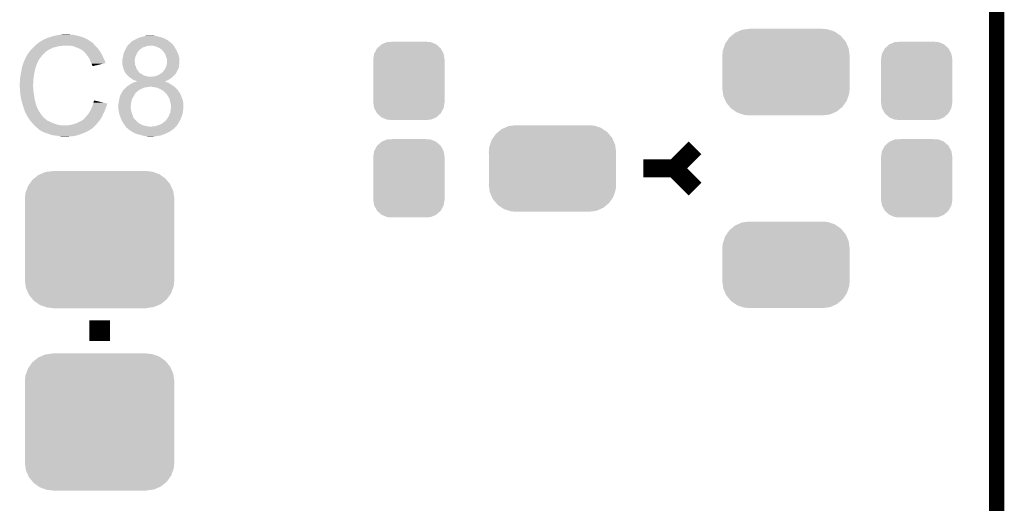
# Model space of a CAD drawing. Extents: x -0.05 to 0.95, y -0.15 to 1.54.
# Tile 38 of 44: x 0.57 to 0.95, y 0.77 to 0.96. Entities that reach past the tile are written whole.
import ezdxf

# ---------------------------------------------------------------- set-up
doc = ezdxf.new("R2010")
doc.units = 0
doc.layers.get('0').update_dxf_attribs({"linetype": 'CONTINUOUS'})
for name, color, linetype in [('HOD_CAP_2_CLICK_V101_GKO', 5, 'CONTINUOUS'), ('HOD_CAP_2_CLICK_V101_GTO', 14, 'CONTINUOUS'), ('HOD_CAP_2_CLICK_V101_GTS', 12, 'CONTINUOUS')]:
    doc.layers.add(name, color=color, linetype=linetype)

# ---------------------------------------------------------------- blocks, each defined once
blk = doc.blocks.new('CUSTOM_55')
for points in [[(-0.01344, 0.01062), (-0.01234, 0.01263), (0.01345, 0.01062), (0.01233, 0.01263)], [(-0.01234, 0.01263), (-0.01229, 0.01267), (0.01233, 0.01263), (0.01231, 0.01267)], [(-0.01229, 0.01267), (-0.01059, 0.01419), (0.01231, 0.01267), (0.01057, 0.01419)], [(-0.01059, 0.01419), (-0.01052, 0.01422), (0.01057, 0.01419), (0.01054, 0.01422)], [(-0.01052, 0.01422), (-0.00841, 0.01508), (0.01054, 0.01422), (0.00839, 0.01508)], [(-0.00841, 0.01508), (-0.00819, 0.01509), (0.00839, 0.01508), (0.00836, 0.01509)], [(-0.00819, 0.01509), (-0.00607, 0.0152), (0.00836, 0.01509), (0.00607, 0.0152)], [(-0.01385, 0.0083), (-0.01347, 0.01057), (0.01385, 0.0083), (0.01346, 0.01057)], [(-0.01385, 0.00825), (-0.01385, 0.0083), (0.01385, 0.00825), (0.01385, 0.0083)], [(-0.01385, -0.00825), (-0.01385, 0.00825), (0.01385, -0.00825), (0.01385, 0.00825)], [(-0.01347, 0.01057), (-0.01344, 0.01062), (0.01346, 0.01057), (0.01345, 0.01062)], [(-0.01385, -0.0083), (-0.01385, -0.00825), (0.01385, -0.0083), (0.01385, -0.00825)], [(-0.01346, -0.01057), (-0.01385, -0.0083), (0.01347, -0.01057), (0.01385, -0.0083)], [(-0.01345, -0.01062), (-0.01346, -0.01057), (0.01344, -0.01062), (0.01347, -0.01057)], [(-0.01233, -0.01263), (-0.01345, -0.01062), (0.01234, -0.01263), (0.01344, -0.01062)], [(-0.01231, -0.01267), (-0.01233, -0.01263), (0.01229, -0.01267), (0.01234, -0.01263)], [(-0.01057, -0.01419), (-0.01231, -0.01267), (0.01059, -0.01419), (0.01229, -0.01267)], [(-0.01054, -0.01422), (-0.01057, -0.01419), (0.01052, -0.01422), (0.01059, -0.01419)], [(-0.00839, -0.01508), (-0.01054, -0.01422), (0.00841, -0.01508), (0.01052, -0.01422)], [(-0.00836, -0.01509), (-0.00839, -0.01508), (0.00819, -0.01509), (0.00841, -0.01508)], [(-0.00607, -0.0152), (-0.00836, -0.01509), (0.00607, -0.0152), (0.00819, -0.01509)]]:
    blk.add_solid(points)
blk = doc.blocks.new('CUSTOM_56')
for points in [[(-0.01974, 0.01526), (-0.0187, 0.01572), (0.01958, 0.01526), (0.01892, 0.01572)], [(-0.0187, 0.01572), (-0.0171, 0.01642), (0.01892, 0.01572), (0.01682, 0.01642)], [(-0.0171, 0.01642), (-0.01554, 0.01663), (0.01682, 0.01642), (0.01619, 0.01663)], [(-0.01554, 0.01663), (-0.01425, 0.0168), (0.01619, 0.01663), (0.01425, 0.0168)], [(-0.02359, 0.01107), (-0.02303, 0.01188), (0.0235, 0.01107), (0.02314, 0.01188)], [(-0.02303, 0.01188), (-0.02196, 0.01343), (0.02314, 0.01188), (0.02185, 0.01343)], [(-0.02196, 0.01343), (-0.02116, 0.01409), (0.02185, 0.01343), (0.0213, 0.01409)], [(-0.02116, 0.01409), (-0.01974, 0.01526), (0.0213, 0.01409), (0.01958, 0.01526)], [(-0.0247, 0.0064), (-0.02452, 0.00834), (0.0247, 0.0064), (0.02443, 0.00834)], [(-0.02452, 0.00834), (-0.02421, 0.00925), (0.02443, 0.00834), (0.0243, 0.00925)], [(-0.02421, 0.00925), (-0.02359, 0.01107), (0.0243, 0.00925), (0.0235, 0.01107)], [(-0.02465, 0.00538), (-0.0247, 0.0064), (0.02465, 0.00538), (0.0247, 0.0064)], [(-0.02465, -0.00538), (-0.02465, 0.00538), (0.02465, -0.00538), (0.02465, 0.00538)], [(-0.0247, -0.0064), (-0.02465, -0.00538), (0.0247, -0.0064), (0.02465, -0.00538)], [(-0.02443, -0.00834), (-0.0247, -0.0064), (0.02452, -0.00834), (0.0247, -0.0064)], [(-0.0243, -0.00925), (-0.02443, -0.00834), (0.02421, -0.00925), (0.02452, -0.00834)], [(-0.0235, -0.01107), (-0.0243, -0.00925), (0.02359, -0.01107), (0.02421, -0.00925)], [(-0.02314, -0.01188), (-0.0235, -0.01107), (0.02303, -0.01188), (0.02359, -0.01107)], [(-0.02185, -0.01343), (-0.02314, -0.01188), (0.02196, -0.01343), (0.02303, -0.01188)], [(-0.0213, -0.01409), (-0.02185, -0.01343), (0.02116, -0.01409), (0.02196, -0.01343)], [(-0.01958, -0.01526), (-0.0213, -0.01409), (0.01974, -0.01526), (0.02116, -0.01409)], [(-0.01892, -0.01572), (-0.01958, -0.01526), (0.0187, -0.01572), (0.01974, -0.01526)], [(-0.01682, -0.01642), (-0.01892, -0.01572), (0.0171, -0.01642), (0.0187, -0.01572)], [(-0.01619, -0.01663), (-0.01682, -0.01642), (0.01554, -0.01663), (0.0171, -0.01642)], [(-0.01425, -0.0168), (-0.01619, -0.01663), (0.01425, -0.0168), (0.01554, -0.01663)]]:
    blk.add_solid(points)
blk = doc.blocks.new('CUSTOM_59')
for points in [[(-0.02731, 0.02144), (-0.02608, 0.02318), (0.02741, 0.02144), (0.02598, 0.02318)], [(-0.02608, 0.02318), (-0.02543, 0.02371), (0.02598, 0.02318), (0.02555, 0.02371)], [(-0.02543, 0.02371), (-0.0238, 0.02503), (0.02555, 0.02371), (0.02367, 0.02503)], [(-0.0238, 0.02503), (-0.02296, 0.02539), (0.02367, 0.02503), (0.02315, 0.02539)], [(-0.02296, 0.02539), (-0.02111, 0.02619), (0.02315, 0.02539), (0.02088, 0.02619)], [(-0.02111, 0.02619), (-0.01983, 0.02637), (0.02088, 0.02619), (0.02038, 0.02637)], [(-0.01983, 0.02637), (-0.0182, 0.02659), (0.02038, 0.02637), (0.0182, 0.02659)], [(-0.0182, 0.02659), (-0.0182, 0.02665), (0.0182, 0.02659), (0.0182, 0.02665)], [(-0.02851, 0.01875), (-0.02777, 0.02079), (0.02859, 0.01875), (0.02769, 0.02079)], [(-0.02777, 0.02079), (-0.02731, 0.02144), (0.02769, 0.02079), (0.02741, 0.02144)], [(-0.029, 0.01585), (-0.02877, 0.01803), (0.029, 0.01585), (0.02869, 0.01803)], [(-0.029, 0.0158), (-0.029, 0.01585), (0.029, 0.0158), (0.029, 0.01585)], [(-0.029, -0.0158), (-0.029, 0.0158), (0.029, -0.0158), (0.029, 0.0158)], [(-0.02877, 0.01803), (-0.02851, 0.01875), (0.02869, 0.01803), (0.02859, 0.01875)], [(-0.029, -0.01585), (-0.029, -0.0158), (0.029, -0.01585), (0.029, -0.0158)], [(-0.02869, -0.01803), (-0.029, -0.01585), (0.02877, -0.01803), (0.029, -0.01585)], [(-0.02859, -0.01875), (-0.02869, -0.01803), (0.02851, -0.01875), (0.02877, -0.01803)], [(-0.02769, -0.02079), (-0.02859, -0.01875), (0.02777, -0.02079), (0.02851, -0.01875)], [(-0.02741, -0.02144), (-0.02769, -0.02079), (0.02731, -0.02144), (0.02777, -0.02079)], [(-0.02598, -0.02318), (-0.02741, -0.02144), (0.02608, -0.02318), (0.02731, -0.02144)], [(-0.02555, -0.02371), (-0.02598, -0.02318), (0.02543, -0.02371), (0.02608, -0.02318)], [(-0.02367, -0.02503), (-0.02555, -0.02371), (0.0238, -0.02503), (0.02543, -0.02371)], [(-0.02315, -0.02539), (-0.02367, -0.02503), (0.02296, -0.02539), (0.0238, -0.02503)], [(-0.02088, -0.02619), (-0.02315, -0.02539), (0.02111, -0.02619), (0.02296, -0.02539)], [(-0.02038, -0.02637), (-0.02088, -0.02619), (0.01983, -0.02637), (0.02111, -0.02619)], [(-0.0182, -0.02659), (-0.02038, -0.02637), (0.0182, -0.02659), (0.01983, -0.02637)], [(-0.0182, -0.02665), (-0.0182, -0.02659), (0.0182, -0.02665), (0.0182, -0.02659)]]:
    blk.add_solid(points)

msp = doc.modelspace()

# ---------------------------------------------------------------- linework, layer by layer
at = {"layer": 'HOD_CAP_2_CLICK_V101_GKO', "const_width": 0.006}
msp.add_lwpolyline([(0.95, -0.05), (0.95, 1.45)], dxfattribs=at)
at = {"layer": 'HOD_CAP_2_CLICK_V101_GTO'}
for points, const_width in [([(0.825, 0.898), (0.833, 0.906)], 0.007), ([(0.813, 0.898), (0.825, 0.898)], 0.007), ([(0.825, 0.898), (0.833, 0.89)], 0.007), ([(0.602, 0.831), (0.602, 0.839)], 0.008)]:
    msp.add_lwpolyline(points, dxfattribs=dict(at, const_width=const_width))
for points in [[(0.5788, 0.9471), (0.57963, 0.9476), (0.5988, 0.9471), (0.598, 0.9476)], [(0.57963, 0.9476), (0.5798, 0.9477), (0.598, 0.9476), (0.59786, 0.9477)], [(0.5798, 0.9478), (0.5802, 0.948), (0.59772, 0.9478), (0.59744, 0.948)], [(0.5798, 0.9477), (0.5798, 0.9478), (0.59786, 0.9477), (0.59772, 0.9478)], [(0.5802, 0.948), (0.5805, 0.9481), (0.59744, 0.948), (0.5973, 0.9481)], [(0.5805, 0.9481), (0.5809, 0.9483), (0.5973, 0.9481), (0.5969, 0.9483)], [(0.5809, 0.9483), (0.5814, 0.9485), (0.5969, 0.9483), (0.5965, 0.9485)], [(0.5814, 0.9485), (0.5819, 0.9487), (0.5965, 0.9485), (0.59605, 0.9487)], [(0.5819, 0.9487), (0.5825, 0.9489), (0.59605, 0.9487), (0.5956, 0.9489)], [(0.5825, 0.9489), (0.5832, 0.9491), (0.5956, 0.9489), (0.59496, 0.9491)], [(0.5832, 0.9491), (0.5839, 0.9494), (0.59496, 0.9491), (0.594, 0.9494)], [(0.5839, 0.9494), (0.5855, 0.9497), (0.594, 0.9494), (0.5925, 0.9497)], [(0.5855, 0.9497), (0.5867, 0.9499), (0.5925, 0.9497), (0.5918, 0.9499)], [(0.5867, 0.9499), (0.5873, 0.95), (0.5911, 0.9499), (0.5905, 0.95)], [(0.5873, 0.95), (0.5891, 0.9501), (0.59, 0.95), (0.5896, 0.9501)], [(0.6143, 0.9471), (0.6146, 0.9474), (0.6293, 0.9471), (0.62894, 0.9474)], [(0.6146, 0.9474), (0.615, 0.9476), (0.62894, 0.9474), (0.6287, 0.9476)], [(0.615, 0.9476), (0.6155, 0.9479), (0.6287, 0.9476), (0.62818, 0.9479)], [(0.6155, 0.9479), (0.6165, 0.9484), (0.62818, 0.9479), (0.6273, 0.9484)], [(0.6165, 0.9484), (0.6171, 0.9487), (0.6273, 0.9484), (0.62652, 0.9487)], [(0.6171, 0.9487), (0.6177, 0.9489), (0.62652, 0.9487), (0.626, 0.9489)], [(0.6177, 0.9489), (0.6185, 0.9491), (0.626, 0.9489), (0.62513, 0.9491)], [(0.6185, 0.9491), (0.61888, 0.9492), (0.62513, 0.9491), (0.6247, 0.9492)], [(0.61888, 0.9492), (0.61962, 0.9494), (0.6247, 0.9492), (0.6241, 0.9494)], [(0.61962, 0.9494), (0.62, 0.9495), (0.6236, 0.9494), (0.6231, 0.9495)], [(0.61962, 0.9494), (0.61962, 0.9494), (0.6241, 0.9494), (0.6236, 0.9494)], [(0.6209, 0.9495), (0.6218, 0.9496), (0.6226, 0.9495), (0.6223, 0.9496)], [(0.6218, 0.9496), (0.6218, 0.9496), (0.6223, 0.9496), (0.6218, 0.9496)], [(0.5749, 0.9435), (0.57499, 0.9436), (0.5814, 0.9435), (0.5815, 0.9436)], [(0.57499, 0.9436), (0.57563, 0.9443), (0.5815, 0.9436), (0.5827, 0.9443)], [(0.57563, 0.9443), (0.5759, 0.9446), (0.5827, 0.9443), (0.58335, 0.9446)], [(0.5759, 0.9446), (0.5762, 0.9449), (0.58335, 0.9446), (0.584, 0.9449)], [(0.5762, 0.9449), (0.5768, 0.9455), (0.584, 0.9449), (0.5864, 0.9455)], [(0.5768, 0.9455), (0.5769, 0.9456), (0.5864, 0.9455), (0.5874, 0.9456)], [(0.5769, 0.9456), (0.577, 0.9457), (0.5874, 0.9456), (0.5879, 0.9457)], [(0.577, 0.9457), (0.57771, 0.9463), (0.6003, 0.9457), (0.5997, 0.9463)], [(0.57771, 0.9463), (0.57806, 0.9466), (0.5997, 0.9463), (0.5995, 0.9466)], [(0.57806, 0.9466), (0.5783, 0.9468), (0.5995, 0.9466), (0.5993, 0.9468)], [(0.5783, 0.9468), (0.57847, 0.9469), (0.5993, 0.9468), (0.5992, 0.9469)], [(0.57847, 0.9469), (0.57863, 0.947), (0.5992, 0.9469), (0.599, 0.947)], [(0.57863, 0.947), (0.5788, 0.9471), (0.599, 0.947), (0.5989, 0.9471)], [(0.5788, 0.9471), (0.5788, 0.9471), (0.5989, 0.9471), (0.5988, 0.9471)], [(0.5916, 0.9455), (0.5904, 0.9457), (0.6005, 0.9455), (0.6003, 0.9457)], [(0.5927, 0.9451), (0.5916, 0.9455), (0.6009, 0.9451), (0.6005, 0.9455)], [(0.593, 0.945), (0.5927, 0.9451), (0.601, 0.945), (0.6009, 0.9451)], [(0.5936, 0.9448), (0.593, 0.945), (0.60116, 0.9448), (0.601, 0.945)], [(0.5942, 0.9445), (0.5936, 0.9448), (0.6014, 0.9445), (0.60116, 0.9448)], [(0.5944, 0.9444), (0.5942, 0.9445), (0.60147, 0.9444), (0.6014, 0.9445)], [(0.5949, 0.9441), (0.5944, 0.9444), (0.60169, 0.9441), (0.60147, 0.9444)], [(0.5953, 0.9439), (0.5949, 0.9441), (0.60183, 0.9439), (0.60169, 0.9441)], [(0.5954, 0.9438), (0.5953, 0.9439), (0.6019, 0.9438), (0.60183, 0.9439)], [(0.59619, 0.9431), (0.5954, 0.9438), (0.6024, 0.9431), (0.6019, 0.9438)], [(0.6115, 0.9432), (0.6117, 0.9436), (0.6168, 0.9432), (0.6171, 0.9436)], [(0.6117, 0.9436), (0.61185, 0.9439), (0.6171, 0.9436), (0.6173, 0.9439)], [(0.61185, 0.9439), (0.61215, 0.9445), (0.6173, 0.9439), (0.6181, 0.9445)], [(0.61215, 0.9445), (0.6124, 0.945), (0.6181, 0.9445), (0.6188, 0.945)], [(0.6124, 0.945), (0.61253, 0.9452), (0.6188, 0.945), (0.6196, 0.9452)], [(0.61253, 0.9452), (0.61273, 0.9455), (0.6196, 0.9452), (0.6203, 0.9455)], [(0.61273, 0.9455), (0.6128, 0.9456), (0.6203, 0.9455), (0.6209, 0.9456)], [(0.6128, 0.9456), (0.6129, 0.9457), (0.6209, 0.9456), (0.6214, 0.9457)], [(0.6129, 0.9457), (0.613, 0.9458), (0.6307, 0.9457), (0.6306, 0.9458)], [(0.613, 0.9458), (0.6133, 0.9461), (0.6306, 0.9458), (0.6304, 0.9461)], [(0.6133, 0.9461), (0.61355, 0.9464), (0.6304, 0.9461), (0.6302, 0.9464)], [(0.61355, 0.9464), (0.61363, 0.9465), (0.6302, 0.9464), (0.63, 0.9465)], [(0.61363, 0.9465), (0.61372, 0.9466), (0.63, 0.9465), (0.6299, 0.9466)], [(0.61372, 0.9466), (0.6138, 0.9467), (0.6299, 0.9466), (0.62978, 0.9467)], [(0.6138, 0.9467), (0.614, 0.9468), (0.62978, 0.9467), (0.62966, 0.9468)], [(0.614, 0.9468), (0.6141, 0.947), (0.62966, 0.9468), (0.62942, 0.947)], [(0.6141, 0.947), (0.6143, 0.9471), (0.62942, 0.947), (0.6293, 0.9471)], [(0.6228, 0.9456), (0.6219, 0.9457), (0.6308, 0.9456), (0.6307, 0.9457)], [(0.62325, 0.9455), (0.6228, 0.9456), (0.6309, 0.9455), (0.6308, 0.9456)], [(0.6237, 0.9454), (0.62325, 0.9455), (0.63096, 0.9454), (0.6309, 0.9455)], [(0.6251, 0.9448), (0.6237, 0.9454), (0.63129, 0.9448), (0.63096, 0.9454)], [(0.62543, 0.9446), (0.6251, 0.9448), (0.6314, 0.9446), (0.63129, 0.9448)], [(0.6256, 0.9445), (0.62543, 0.9446), (0.63146, 0.9445), (0.6314, 0.9446)], [(0.626, 0.9442), (0.6256, 0.9445), (0.63164, 0.9442), (0.63146, 0.9445)], [(0.6263, 0.944), (0.626, 0.9442), (0.63176, 0.944), (0.63164, 0.9442)], [(0.6263, 0.9439), (0.6263, 0.944), (0.63182, 0.9439), (0.63176, 0.944)], [(0.62656, 0.9436), (0.6263, 0.9439), (0.632, 0.9436), (0.63182, 0.9439)], [(0.6269, 0.9432), (0.62656, 0.9436), (0.63217, 0.9432), (0.632, 0.9436)], [(0.5725, 0.9392), (0.57302, 0.9403), (0.57795, 0.9392), (0.5785, 0.9403)], [(0.57302, 0.9403), (0.5733, 0.9409), (0.5785, 0.9403), (0.57897, 0.9409)], [(0.5733, 0.941), (0.5734, 0.9411), (0.57904, 0.941), (0.57912, 0.9411)], [(0.5733, 0.9409), (0.5733, 0.941), (0.57897, 0.9409), (0.57904, 0.941)], [(0.5734, 0.9411), (0.5735, 0.9414), (0.57912, 0.9411), (0.57936, 0.9414)], [(0.5735, 0.9414), (0.5737, 0.9416), (0.57936, 0.9414), (0.57951, 0.9416)], [(0.5737, 0.9416), (0.5739, 0.942), (0.57951, 0.9416), (0.57982, 0.942)], [(0.5739, 0.942), (0.57396, 0.9421), (0.57982, 0.942), (0.5799, 0.9421)], [(0.57396, 0.9421), (0.5742, 0.9425), (0.5799, 0.9421), (0.5803, 0.9425)], [(0.5742, 0.9425), (0.57469, 0.9432), (0.5803, 0.9425), (0.581, 0.9432)], [(0.57469, 0.9432), (0.5749, 0.9435), (0.581, 0.9432), (0.5814, 0.9435)], [(0.5963, 0.943), (0.59619, 0.9431), (0.60246, 0.943), (0.6024, 0.9431)], [(0.59678, 0.9424), (0.5963, 0.943), (0.6028, 0.9424), (0.60246, 0.943)], [(0.5971, 0.942), (0.59678, 0.9424), (0.603, 0.942), (0.6028, 0.9424)], [(0.59738, 0.9416), (0.5971, 0.942), (0.6032, 0.9416), (0.603, 0.942)], [(0.5978, 0.941), (0.59738, 0.9416), (0.60347, 0.941), (0.6032, 0.9416)], [(0.59795, 0.9407), (0.5978, 0.941), (0.6036, 0.9407), (0.60347, 0.941)], [(0.5983, 0.94), (0.59795, 0.9407), (0.60395, 0.94), (0.6036, 0.9407)], [(0.59834, 0.9399), (0.5983, 0.94), (0.604, 0.9399), (0.60395, 0.94)], [(0.5987, 0.9391), (0.59834, 0.9399), (0.60424, 0.9391), (0.604, 0.9399)], [(0.6108, 0.9404), (0.61087, 0.9406), (0.61568, 0.9404), (0.6157, 0.9406)], [(0.6108, 0.9397), (0.6108, 0.9404), (0.6156, 0.9397), (0.61568, 0.9404)], [(0.61087, 0.9406), (0.6109, 0.9407), (0.6157, 0.9406), (0.61572, 0.9407)], [(0.6109, 0.9407), (0.611, 0.9411), (0.61572, 0.9407), (0.61582, 0.9411)], [(0.611, 0.9411), (0.61106, 0.9414), (0.61582, 0.9411), (0.6159, 0.9414)], [(0.61106, 0.9414), (0.6112, 0.9421), (0.6159, 0.9414), (0.6162, 0.9421)], [(0.6112, 0.9421), (0.61136, 0.9427), (0.6162, 0.9421), (0.6165, 0.9427)], [(0.61136, 0.9427), (0.6115, 0.9432), (0.6165, 0.9427), (0.6168, 0.9432)], [(0.6274, 0.9425), (0.6269, 0.9432), (0.63246, 0.9425), (0.63217, 0.9432)], [(0.62744, 0.9424), (0.6274, 0.9425), (0.6325, 0.9424), (0.63246, 0.9425)], [(0.6277, 0.9417), (0.62744, 0.9424), (0.6327, 0.9417), (0.6325, 0.9424)], [(0.62793, 0.941), (0.6277, 0.9417), (0.6329, 0.941), (0.6327, 0.9417)], [(0.6281, 0.9405), (0.62793, 0.941), (0.6329, 0.9405), (0.6329, 0.941)], [(0.62816, 0.9402), (0.6281, 0.9405), (0.6329, 0.9402), (0.6329, 0.9405)], [(0.6282, 0.94), (0.62816, 0.9402), (0.63293, 0.94), (0.6329, 0.9402)], [(0.6282, 0.9395), (0.6282, 0.94), (0.633, 0.9395), (0.63293, 0.94)], [(0.5716, 0.9356), (0.57175, 0.9365), (0.5768, 0.9356), (0.577, 0.9365)], [(0.57175, 0.9365), (0.57188, 0.9373), (0.577, 0.9365), (0.5772, 0.9373)], [(0.57188, 0.9373), (0.5719, 0.9374), (0.5772, 0.9373), (0.57725, 0.9374)], [(0.5719, 0.9374), (0.57193, 0.9375), (0.57725, 0.9374), (0.5773, 0.9375)], [(0.57193, 0.9375), (0.572, 0.9377), (0.5773, 0.9375), (0.5773, 0.9377)], [(0.572, 0.9377), (0.57203, 0.9378), (0.5773, 0.9377), (0.5774, 0.9378)], [(0.57203, 0.9378), (0.57207, 0.9379), (0.5774, 0.9378), (0.5774, 0.9379)], [(0.57207, 0.9379), (0.57247, 0.9391), (0.5774, 0.9379), (0.5779, 0.9391)], [(0.57247, 0.9391), (0.5725, 0.9392), (0.5779, 0.9391), (0.57795, 0.9392)], [(0.5988, 0.9389), (0.5987, 0.9391), (0.6043, 0.9389), (0.60424, 0.9391)], [(0.5989, 0.9387), (0.5988, 0.9389), (0.60347, 0.9387), (0.6043, 0.9389)], [(0.5991, 0.9381), (0.5989, 0.9387), (0.60096, 0.9381), (0.60347, 0.9387)], [(0.5993, 0.9379), (0.5991, 0.9381), (0.60013, 0.9379), (0.60096, 0.9381)], [(0.5993, 0.9377), (0.5993, 0.9379), (0.5993, 0.9377), (0.60013, 0.9379)], [(0.6108, 0.9396), (0.6108, 0.9397), (0.6156, 0.9396), (0.6156, 0.9397)], [(0.6108, 0.9393), (0.6108, 0.9396), (0.6157, 0.9393), (0.6156, 0.9396)], [(0.6108, 0.9388), (0.6108, 0.9393), (0.6157, 0.9388), (0.6157, 0.9393)], [(0.6108, 0.9386), (0.6108, 0.9388), (0.61573, 0.9386), (0.6157, 0.9388)], [(0.61089, 0.9382), (0.6108, 0.9386), (0.6158, 0.9382), (0.61573, 0.9386)], [(0.611, 0.9377), (0.61089, 0.9382), (0.61601, 0.9377), (0.6158, 0.9382)], [(0.61105, 0.9375), (0.611, 0.9377), (0.6161, 0.9375), (0.61601, 0.9377)], [(0.6112, 0.9369), (0.61105, 0.9375), (0.61627, 0.9369), (0.6161, 0.9375)], [(0.61124, 0.9368), (0.6112, 0.9369), (0.6163, 0.9368), (0.61627, 0.9369)], [(0.6115, 0.9361), (0.61124, 0.9368), (0.61674, 0.9361), (0.6163, 0.9368)], [(0.61154, 0.936), (0.6115, 0.9361), (0.6168, 0.936), (0.61674, 0.9361)], [(0.6117, 0.9356), (0.61154, 0.936), (0.61709, 0.9356), (0.6168, 0.936)], [(0.6267, 0.9356), (0.6269, 0.936), (0.632, 0.9356), (0.6322, 0.936)], [(0.6269, 0.936), (0.62722, 0.9364), (0.6322, 0.936), (0.6324, 0.9364)], [(0.62722, 0.9364), (0.6273, 0.9365), (0.6324, 0.9364), (0.63244, 0.9365)], [(0.6273, 0.9365), (0.6276, 0.9371), (0.63244, 0.9365), (0.6327, 0.9371)], [(0.6276, 0.9371), (0.6279, 0.9378), (0.6327, 0.9371), (0.63279, 0.9378)], [(0.6279, 0.9378), (0.62792, 0.9379), (0.63279, 0.9378), (0.6328, 0.9379)], [(0.62792, 0.9379), (0.62808, 0.9385), (0.6328, 0.9379), (0.6329, 0.9385)], [(0.62808, 0.9385), (0.6281, 0.9386), (0.6329, 0.9385), (0.63292, 0.9386)], [(0.6281, 0.9386), (0.62814, 0.939), (0.63292, 0.9386), (0.633, 0.939)], [(0.62814, 0.939), (0.6282, 0.9395), (0.633, 0.939), (0.633, 0.9395)], [(0.5711, 0.9326), (0.5712, 0.9333), (0.57635, 0.9326), (0.5764, 0.9333)], [(0.5711, 0.9315), (0.5711, 0.9326), (0.57627, 0.9315), (0.57635, 0.9326)], [(0.5712, 0.9333), (0.5713, 0.934), (0.5764, 0.9333), (0.57652, 0.934)], [(0.5713, 0.934), (0.57139, 0.9345), (0.57652, 0.934), (0.5766, 0.9345)], [(0.57139, 0.9345), (0.5716, 0.9356), (0.5766, 0.9345), (0.5768, 0.9356)], [(0.61188, 0.9353), (0.6117, 0.9356), (0.6173, 0.9353), (0.61709, 0.9356)], [(0.612, 0.9351), (0.61188, 0.9353), (0.6176, 0.9351), (0.6174, 0.9353)], [(0.61188, 0.9353), (0.61188, 0.9353), (0.6174, 0.9353), (0.6173, 0.9353)], [(0.61205, 0.935), (0.612, 0.9351), (0.6177, 0.935), (0.6176, 0.9351)], [(0.6121, 0.9349), (0.61205, 0.935), (0.6179, 0.9349), (0.6177, 0.935)], [(0.6122, 0.9348), (0.6121, 0.9349), (0.6181, 0.9348), (0.6179, 0.9349)], [(0.61246, 0.9345), (0.6122, 0.9348), (0.6186, 0.9345), (0.6181, 0.9348)], [(0.6128, 0.9341), (0.61246, 0.9345), (0.6192, 0.9341), (0.6186, 0.9345)], [(0.61303, 0.9339), (0.6128, 0.9341), (0.62, 0.9339), (0.6192, 0.9341)], [(0.61338, 0.9336), (0.61303, 0.9339), (0.6209, 0.9336), (0.62, 0.9339)], [(0.6135, 0.9335), (0.61338, 0.9336), (0.63026, 0.9335), (0.63038, 0.9336)], [(0.61338, 0.9336), (0.61338, 0.9336), (0.6223, 0.9336), (0.6209, 0.9336)], [(0.61392, 0.9332), (0.6135, 0.9335), (0.6299, 0.9332), (0.63026, 0.9335)], [(0.61462, 0.9327), (0.61392, 0.9332), (0.6292, 0.9327), (0.6299, 0.9332)], [(0.6149, 0.9325), (0.61462, 0.9327), (0.62884, 0.9325), (0.6292, 0.9327)], [(0.6156, 0.9322), (0.6149, 0.9325), (0.6283, 0.9322), (0.62884, 0.9325)], [(0.6161, 0.932), (0.6156, 0.9322), (0.6278, 0.932), (0.6283, 0.9322)], [(0.6223, 0.9336), (0.6228, 0.9337), (0.63038, 0.9336), (0.6305, 0.9337)], [(0.6228, 0.9337), (0.6235, 0.9338), (0.6305, 0.9337), (0.6306, 0.9338)], [(0.6235, 0.9338), (0.6242, 0.934), (0.6306, 0.9338), (0.6308, 0.934)], [(0.6242, 0.934), (0.6249, 0.9343), (0.6308, 0.934), (0.6311, 0.9343)], [(0.6249, 0.9343), (0.6257, 0.9348), (0.6311, 0.9343), (0.6316, 0.9348)], [(0.6257, 0.9348), (0.6264, 0.9353), (0.6316, 0.9348), (0.63185, 0.9353)], [(0.6264, 0.9354), (0.6267, 0.9356), (0.6319, 0.9354), (0.632, 0.9356)], [(0.6264, 0.9353), (0.6264, 0.9354), (0.63185, 0.9353), (0.6319, 0.9354)], [(0.571, 0.9311), (0.5711, 0.9315), (0.57624, 0.9311), (0.57627, 0.9315)], [(0.571, 0.9305), (0.571, 0.9311), (0.5762, 0.9305), (0.57624, 0.9311)], [(0.57105, 0.9296), (0.571, 0.9305), (0.5762, 0.9296), (0.5762, 0.9305)], [(0.57106, 0.9293), (0.57105, 0.9296), (0.5763, 0.9293), (0.5762, 0.9296)], [(0.5711, 0.9285), (0.57106, 0.9293), (0.5763, 0.9285), (0.5763, 0.9293)], [(0.57113, 0.9282), (0.5711, 0.9285), (0.5763, 0.9282), (0.5763, 0.9285)], [(0.61062, 0.9275), (0.6111, 0.9283), (0.6162, 0.9275), (0.6171, 0.9283)], [(0.6111, 0.9283), (0.6111, 0.9284), (0.6171, 0.9283), (0.61728, 0.9284)], [(0.6112, 0.9284), (0.6116, 0.9288), (0.61728, 0.9284), (0.618, 0.9288)], [(0.6116, 0.9288), (0.612, 0.9292), (0.618, 0.9288), (0.6189, 0.9292)], [(0.612, 0.9292), (0.6123, 0.9295), (0.6189, 0.9292), (0.6198, 0.9295)], [(0.6123, 0.9295), (0.6124, 0.9296), (0.6198, 0.9295), (0.6206, 0.9296)], [(0.6124, 0.9296), (0.6125, 0.9297), (0.6206, 0.9296), (0.6212, 0.9297)], [(0.6125, 0.9297), (0.61263, 0.9298), (0.6212, 0.9297), (0.6214, 0.9298)], [(0.61263, 0.9298), (0.6133, 0.9303), (0.63095, 0.9298), (0.6302, 0.9303)], [(0.6133, 0.9303), (0.6142, 0.9309), (0.6302, 0.9303), (0.6293, 0.9309)], [(0.6142, 0.9309), (0.61508, 0.9313), (0.6293, 0.9309), (0.6286, 0.9313)], [(0.61508, 0.9313), (0.6153, 0.9314), (0.6286, 0.9313), (0.62825, 0.9314)], [(0.6153, 0.9314), (0.61562, 0.9315), (0.62825, 0.9314), (0.6279, 0.9315)], [(0.61562, 0.9315), (0.61627, 0.9317), (0.6279, 0.9315), (0.6275, 0.9317)], [(0.6165, 0.9318), (0.6161, 0.932), (0.6273, 0.9318), (0.6278, 0.932)], [(0.61627, 0.9317), (0.61659, 0.9318), (0.6275, 0.9317), (0.6274, 0.9318)], [(0.61659, 0.9318), (0.61659, 0.9318), (0.6274, 0.9318), (0.6273, 0.9318)], [(0.6223, 0.9297), (0.6217, 0.9298), (0.6311, 0.9297), (0.63095, 0.9298)], [(0.6241, 0.9294), (0.6223, 0.9297), (0.6314, 0.9294), (0.6311, 0.9297)], [(0.6251, 0.929), (0.6241, 0.9294), (0.6318, 0.929), (0.6314, 0.9294)], [(0.6253, 0.9289), (0.6251, 0.929), (0.6319, 0.9289), (0.6318, 0.929)], [(0.6259, 0.9286), (0.6253, 0.9289), (0.63217, 0.9286), (0.6319, 0.9289)], [(0.6266, 0.9282), (0.6259, 0.9286), (0.63252, 0.9282), (0.63217, 0.9286)], [(0.57119, 0.9276), (0.57113, 0.9282), (0.5764, 0.9276), (0.5763, 0.9282)], [(0.5713, 0.9265), (0.57119, 0.9276), (0.57657, 0.9265), (0.5764, 0.9276)], [(0.57134, 0.9263), (0.5713, 0.9265), (0.5766, 0.9263), (0.57657, 0.9265)], [(0.5716, 0.9248), (0.57134, 0.9263), (0.5768, 0.9248), (0.5766, 0.9263)], [(0.5718, 0.924), (0.5716, 0.9248), (0.57703, 0.924), (0.5768, 0.9248)], [(0.6095, 0.9243), (0.60968, 0.9252), (0.6144, 0.9243), (0.6147, 0.9252)], [(0.60968, 0.9252), (0.6097, 0.9253), (0.6147, 0.9252), (0.61476, 0.9253)], [(0.6097, 0.9253), (0.60991, 0.926), (0.61476, 0.9253), (0.6152, 0.926)], [(0.60991, 0.926), (0.61, 0.9263), (0.6152, 0.926), (0.61537, 0.9263)], [(0.61, 0.9263), (0.6102, 0.9267), (0.61537, 0.9263), (0.6156, 0.9267)], [(0.6102, 0.9267), (0.61045, 0.9272), (0.6156, 0.9267), (0.6159, 0.9272)], [(0.61045, 0.9272), (0.6105, 0.9273), (0.6159, 0.9272), (0.616, 0.9273)], [(0.6105, 0.9273), (0.61062, 0.9275), (0.616, 0.9273), (0.6162, 0.9275)], [(0.62685, 0.928), (0.6266, 0.9282), (0.6327, 0.928), (0.63252, 0.9282)], [(0.62698, 0.9279), (0.62685, 0.928), (0.6327, 0.9279), (0.6327, 0.928)], [(0.6271, 0.9278), (0.62698, 0.9279), (0.63277, 0.9278), (0.6327, 0.9279)], [(0.6274, 0.9275), (0.6271, 0.9278), (0.63297, 0.9275), (0.63277, 0.9278)], [(0.62784, 0.927), (0.6274, 0.9275), (0.6333, 0.927), (0.63297, 0.9275)], [(0.6282, 0.9266), (0.62784, 0.927), (0.63347, 0.9266), (0.6333, 0.927)], [(0.6284, 0.9263), (0.6282, 0.9266), (0.6336, 0.9263), (0.63347, 0.9266)], [(0.6288, 0.9257), (0.6284, 0.9263), (0.6338, 0.9257), (0.6336, 0.9263)], [(0.62892, 0.9254), (0.6288, 0.9257), (0.6339, 0.9254), (0.6338, 0.9257)], [(0.6292, 0.9247), (0.62892, 0.9254), (0.63418, 0.9247), (0.6339, 0.9254)], [(0.62928, 0.9244), (0.6292, 0.9247), (0.6343, 0.9244), (0.63418, 0.9247)], [(0.57197, 0.9234), (0.5718, 0.924), (0.5772, 0.9234), (0.57703, 0.924)], [(0.5722, 0.9226), (0.57197, 0.9234), (0.57741, 0.9226), (0.5772, 0.9234)], [(0.57243, 0.9219), (0.5722, 0.9226), (0.5776, 0.9219), (0.57741, 0.9226)], [(0.57247, 0.9218), (0.57243, 0.9219), (0.5777, 0.9218), (0.5776, 0.9219)], [(0.57253, 0.9216), (0.57247, 0.9218), (0.5778, 0.9216), (0.5777, 0.9218)], [(0.5726, 0.9214), (0.57253, 0.9216), (0.57787, 0.9214), (0.5778, 0.9216)], [(0.57263, 0.9213), (0.5726, 0.9214), (0.5779, 0.9213), (0.57787, 0.9214)], [(0.5727, 0.921), (0.57263, 0.9213), (0.57805, 0.921), (0.5779, 0.9213)], [(0.5728, 0.9207), (0.5727, 0.921), (0.5782, 0.9207), (0.57805, 0.921)], [(0.5729, 0.9204), (0.5728, 0.9207), (0.57839, 0.9204), (0.5782, 0.9207)], [(0.5985, 0.9205), (0.59871, 0.921), (0.60406, 0.9205), (0.6042, 0.921)], [(0.59871, 0.921), (0.59897, 0.9216), (0.6042, 0.921), (0.6045, 0.9216)], [(0.59897, 0.9216), (0.5991, 0.9219), (0.6045, 0.9216), (0.60456, 0.9219)], [(0.5991, 0.9219), (0.59918, 0.9221), (0.60456, 0.9219), (0.6046, 0.9221)], [(0.59918, 0.9221), (0.59932, 0.9225), (0.6046, 0.9221), (0.6048, 0.9225)], [(0.59932, 0.9225), (0.5994, 0.9227), (0.6048, 0.9225), (0.60485, 0.9227)], [(0.5994, 0.9227), (0.59945, 0.9229), (0.60485, 0.9227), (0.6049, 0.9229)], [(0.59945, 0.9229), (0.5995, 0.9231), (0.6049, 0.9229), (0.605, 0.9231)], [(0.5995, 0.9231), (0.59952, 0.9232), (0.605, 0.9231), (0.605, 0.9232)], [(0.59952, 0.9232), (0.5996, 0.9235), (0.605, 0.9232), (0.60372, 0.9235)], [(0.5996, 0.9235), (0.5999, 0.9244), (0.60372, 0.9235), (0.5999, 0.9244)], [(0.6092, 0.9224), (0.6093, 0.9227), (0.61413, 0.9224), (0.61416, 0.9227)], [(0.6092, 0.922), (0.6092, 0.9224), (0.6141, 0.922), (0.61413, 0.9224)], [(0.60929, 0.9213), (0.6092, 0.922), (0.6141, 0.9213), (0.6141, 0.922)], [(0.6093, 0.9212), (0.60929, 0.9213), (0.61412, 0.9212), (0.6141, 0.9213)], [(0.6093, 0.923), (0.60935, 0.9232), (0.61418, 0.923), (0.6142, 0.9232)], [(0.6093, 0.9227), (0.6093, 0.923), (0.61416, 0.9227), (0.61418, 0.923)], [(0.60934, 0.9208), (0.6093, 0.9212), (0.6142, 0.9208), (0.61412, 0.9212)], [(0.6094, 0.9203), (0.60934, 0.9208), (0.61428, 0.9203), (0.6142, 0.9208)], [(0.60935, 0.9232), (0.6094, 0.9234), (0.6142, 0.9232), (0.61424, 0.9234)], [(0.6094, 0.9234), (0.6095, 0.9243), (0.61424, 0.9234), (0.6144, 0.9243)], [(0.6294, 0.9239), (0.62928, 0.9244), (0.63438, 0.9239), (0.6343, 0.9244)], [(0.62956, 0.9232), (0.6294, 0.9239), (0.6345, 0.9232), (0.63438, 0.9239)], [(0.62951, 0.9202), (0.6296, 0.9207), (0.6344, 0.9202), (0.6344, 0.9207)], [(0.6296, 0.923), (0.62956, 0.9232), (0.6345, 0.923), (0.6345, 0.9232)], [(0.6297, 0.9224), (0.6296, 0.923), (0.6345, 0.9224), (0.6345, 0.923)], [(0.6296, 0.9207), (0.62963, 0.9211), (0.6344, 0.9207), (0.6345, 0.9211)], [(0.62963, 0.9211), (0.6297, 0.9219), (0.6345, 0.9211), (0.6345, 0.9219)], [(0.6297, 0.9219), (0.6297, 0.9224), (0.6345, 0.9219), (0.6345, 0.9224)], [(0.573, 0.9202), (0.5729, 0.9204), (0.57851, 0.9202), (0.57839, 0.9204)], [(0.57314, 0.9199), (0.573, 0.9202), (0.5787, 0.9199), (0.57851, 0.9202)], [(0.57356, 0.919), (0.57314, 0.9199), (0.5793, 0.919), (0.5787, 0.9199)], [(0.5738, 0.9185), (0.57356, 0.919), (0.5797, 0.9185), (0.5793, 0.919)], [(0.57413, 0.918), (0.5738, 0.9185), (0.5801, 0.918), (0.5797, 0.9185)], [(0.57467, 0.9172), (0.57413, 0.918), (0.581, 0.9172), (0.5801, 0.918)], [(0.5748, 0.917), (0.57467, 0.9172), (0.58125, 0.917), (0.581, 0.9172)], [(0.57526, 0.9164), (0.5748, 0.917), (0.582, 0.9164), (0.58125, 0.917)], [(0.5953, 0.9167), (0.5958, 0.9171), (0.60203, 0.9167), (0.6023, 0.9171)], [(0.5958, 0.9171), (0.5961, 0.9174), (0.6023, 0.9171), (0.6025, 0.9174)], [(0.5961, 0.9174), (0.5963, 0.9175), (0.6025, 0.9174), (0.60257, 0.9175)], [(0.5963, 0.9175), (0.5965, 0.9178), (0.60257, 0.9175), (0.60277, 0.9178)], [(0.5965, 0.9178), (0.59665, 0.918), (0.60277, 0.9178), (0.6029, 0.918)], [(0.59665, 0.918), (0.5968, 0.9182), (0.6029, 0.918), (0.60299, 0.9182)], [(0.5968, 0.9182), (0.5971, 0.9185), (0.60299, 0.9182), (0.60312, 0.9185)], [(0.5971, 0.9185), (0.5974, 0.9189), (0.60312, 0.9185), (0.60329, 0.9189)], [(0.5974, 0.9189), (0.5978, 0.9194), (0.60329, 0.9189), (0.60351, 0.9194)], [(0.5978, 0.9194), (0.5979, 0.9196), (0.60351, 0.9194), (0.6036, 0.9196)], [(0.5979, 0.9196), (0.5981, 0.92), (0.6036, 0.9196), (0.60383, 0.92)], [(0.5981, 0.92), (0.59834, 0.9203), (0.60383, 0.92), (0.604, 0.9203)], [(0.59834, 0.9203), (0.5985, 0.9205), (0.604, 0.9203), (0.60406, 0.9205)], [(0.60942, 0.9202), (0.6094, 0.9203), (0.6143, 0.9202), (0.61428, 0.9203)], [(0.60958, 0.9195), (0.60942, 0.9202), (0.6145, 0.9195), (0.6143, 0.9202)], [(0.6096, 0.9194), (0.60958, 0.9195), (0.61453, 0.9194), (0.6145, 0.9195)], [(0.60972, 0.9189), (0.6096, 0.9194), (0.6147, 0.9189), (0.61453, 0.9194)], [(0.6098, 0.9186), (0.60972, 0.9189), (0.61483, 0.9186), (0.6147, 0.9189)], [(0.60997, 0.9182), (0.6098, 0.9186), (0.615, 0.9182), (0.61483, 0.9186)], [(0.61001, 0.9181), (0.60997, 0.9182), (0.615, 0.9181), (0.615, 0.9182)], [(0.61014, 0.9178), (0.61001, 0.9181), (0.6151, 0.9178), (0.615, 0.9181)], [(0.61027, 0.9175), (0.61014, 0.9178), (0.6153, 0.9175), (0.6151, 0.9178)], [(0.6104, 0.9172), (0.61027, 0.9175), (0.6156, 0.9172), (0.6153, 0.9175)], [(0.61043, 0.9171), (0.6104, 0.9172), (0.6157, 0.9171), (0.6156, 0.9172)], [(0.61057, 0.9166), (0.61043, 0.9171), (0.6161, 0.9166), (0.6157, 0.9171)], [(0.6278, 0.9168), (0.62796, 0.917), (0.63327, 0.9168), (0.6334, 0.917)], [(0.62796, 0.917), (0.6282, 0.9173), (0.6334, 0.917), (0.63351, 0.9173)], [(0.6282, 0.9173), (0.62853, 0.9178), (0.63351, 0.9173), (0.6337, 0.9178)], [(0.62853, 0.9178), (0.6286, 0.9179), (0.6337, 0.9178), (0.63373, 0.9179)], [(0.6286, 0.9179), (0.629, 0.9187), (0.63373, 0.9179), (0.634, 0.9187)], [(0.629, 0.9187), (0.62913, 0.919), (0.634, 0.9187), (0.6341, 0.919)], [(0.62913, 0.919), (0.6294, 0.9196), (0.6341, 0.919), (0.63427, 0.9196)], [(0.6294, 0.9196), (0.62942, 0.9197), (0.63427, 0.9196), (0.6343, 0.9197)], [(0.62942, 0.9197), (0.62951, 0.9202), (0.6343, 0.9197), (0.6344, 0.9202)], [(0.57542, 0.9162), (0.57526, 0.9164), (0.5826, 0.9162), (0.5822, 0.9164)], [(0.57526, 0.9164), (0.57526, 0.9164), (0.5822, 0.9164), (0.582, 0.9164)], [(0.57549, 0.9161), (0.57542, 0.9162), (0.5829, 0.9161), (0.5826, 0.9162)], [(0.57565, 0.9159), (0.57549, 0.9161), (0.5832, 0.9159), (0.5829, 0.9161)], [(0.5758, 0.9157), (0.57565, 0.9159), (0.58373, 0.9157), (0.5832, 0.9159)], [(0.5759, 0.9156), (0.5758, 0.9157), (0.584, 0.9156), (0.58373, 0.9157)], [(0.5763, 0.9152), (0.5759, 0.9156), (0.585, 0.9152), (0.584, 0.9156)], [(0.57654, 0.9149), (0.5763, 0.9152), (0.5861, 0.9149), (0.585, 0.9152)], [(0.5767, 0.9147), (0.57654, 0.9149), (0.5873, 0.9147), (0.5861, 0.9149)], [(0.5772, 0.9143), (0.5767, 0.9147), (0.6, 0.9143), (0.6004, 0.9147)], [(0.5776, 0.9139), (0.5772, 0.9143), (0.59954, 0.9139), (0.6, 0.9143)], [(0.578, 0.9136), (0.5776, 0.9139), (0.5992, 0.9136), (0.59954, 0.9139)], [(0.5782, 0.9134), (0.578, 0.9136), (0.599, 0.9134), (0.5991, 0.9136)], [(0.578, 0.9136), (0.578, 0.9136), (0.5991, 0.9136), (0.5992, 0.9136)], [(0.5783, 0.9133), (0.5782, 0.9134), (0.5987, 0.9133), (0.599, 0.9134)], [(0.5785, 0.9131), (0.5783, 0.9133), (0.5985, 0.9131), (0.5987, 0.9133)], [(0.5788, 0.9129), (0.5785, 0.9131), (0.59817, 0.9129), (0.5985, 0.9131)], [(0.5897, 0.9147), (0.5901, 0.9148), (0.6004, 0.9147), (0.6005, 0.9148)], [(0.5901, 0.9148), (0.5906, 0.9149), (0.6005, 0.9148), (0.6006, 0.9149)], [(0.5906, 0.9149), (0.5911, 0.915), (0.6006, 0.9149), (0.60067, 0.915)], [(0.5911, 0.915), (0.5923, 0.9153), (0.60067, 0.915), (0.6009, 0.9153)], [(0.5923, 0.9153), (0.5934, 0.9157), (0.6009, 0.9153), (0.6012, 0.9157)], [(0.5934, 0.9157), (0.5946, 0.9163), (0.6012, 0.9157), (0.60172, 0.9163)], [(0.5946, 0.9163), (0.59495, 0.9165), (0.60172, 0.9163), (0.6019, 0.9165)], [(0.59495, 0.9165), (0.5953, 0.9167), (0.6019, 0.9165), (0.60203, 0.9167)], [(0.6106, 0.9165), (0.61057, 0.9166), (0.6162, 0.9165), (0.6161, 0.9166)], [(0.61092, 0.9161), (0.6106, 0.9165), (0.6166, 0.9161), (0.6162, 0.9165)], [(0.611, 0.916), (0.61092, 0.9161), (0.61672, 0.916), (0.6166, 0.9161)], [(0.61115, 0.9157), (0.611, 0.916), (0.6171, 0.9157), (0.61672, 0.916)], [(0.6113, 0.9154), (0.61115, 0.9157), (0.61752, 0.9154), (0.6171, 0.9157)], [(0.61145, 0.9152), (0.6113, 0.9154), (0.6178, 0.9152), (0.61752, 0.9154)], [(0.61167, 0.9149), (0.61145, 0.9152), (0.6185, 0.9149), (0.6179, 0.9152)], [(0.61145, 0.9152), (0.61145, 0.9152), (0.6179, 0.9152), (0.6178, 0.9152)], [(0.61182, 0.9147), (0.61167, 0.9149), (0.619, 0.9147), (0.6185, 0.9149)], [(0.6119, 0.9146), (0.61182, 0.9147), (0.6196, 0.9146), (0.619, 0.9147)], [(0.61203, 0.9144), (0.6119, 0.9146), (0.6203, 0.9144), (0.6196, 0.9146)], [(0.61217, 0.9142), (0.61203, 0.9144), (0.6219, 0.9142), (0.6203, 0.9144)], [(0.6123, 0.914), (0.61217, 0.9142), (0.6314, 0.914), (0.6316, 0.9142)], [(0.6126, 0.9137), (0.6123, 0.914), (0.6311, 0.9137), (0.6314, 0.914)], [(0.6131, 0.9133), (0.6127, 0.9137), (0.6307, 0.9133), (0.6311, 0.9137)], [(0.6132, 0.9132), (0.6131, 0.9133), (0.6304, 0.9132), (0.6307, 0.9133)], [(0.6133, 0.9131), (0.6132, 0.9132), (0.6303, 0.9131), (0.6304, 0.9132)], [(0.61362, 0.9129), (0.6133, 0.9131), (0.6301, 0.9129), (0.6303, 0.9131)], [(0.6222, 0.9142), (0.6224, 0.9143), (0.6316, 0.9142), (0.6317, 0.9143)], [(0.6231, 0.9143), (0.6239, 0.9145), (0.6317, 0.9143), (0.63184, 0.9145)], [(0.6239, 0.9145), (0.6257, 0.9151), (0.63184, 0.9145), (0.63227, 0.9151)], [(0.6257, 0.9151), (0.6266, 0.9157), (0.63227, 0.9151), (0.6327, 0.9157)], [(0.6266, 0.9157), (0.6275, 0.9164), (0.6327, 0.9157), (0.633, 0.9164)], [(0.6275, 0.9164), (0.6276, 0.9165), (0.633, 0.9164), (0.63307, 0.9165)], [(0.6276, 0.9165), (0.6278, 0.9168), (0.63307, 0.9165), (0.63327, 0.9168)], [(0.5789, 0.9128), (0.5789, 0.9129), (0.598, 0.9128), (0.59817, 0.9129)], [(0.5805, 0.912), (0.5789, 0.9128), (0.5964, 0.912), (0.598, 0.9128)], [(0.58135, 0.9117), (0.5805, 0.912), (0.5956, 0.9117), (0.5964, 0.912)], [(0.5822, 0.9114), (0.58135, 0.9117), (0.5949, 0.9114), (0.5956, 0.9117)], [(0.5838, 0.9109), (0.5822, 0.9114), (0.5934, 0.9109), (0.5949, 0.9114)], [(0.5846, 0.9108), (0.5838, 0.9109), (0.5931, 0.9108), (0.5934, 0.9109)], [(0.5862, 0.9106), (0.5846, 0.9108), (0.5922, 0.9106), (0.5931, 0.9108)], [(0.58655, 0.9105), (0.5862, 0.9106), (0.5912, 0.9105), (0.5922, 0.9106)], [(0.5869, 0.9104), (0.58655, 0.9105), (0.5901, 0.9104), (0.5912, 0.9105)], [(0.5884, 0.9103), (0.588, 0.9104), (0.589, 0.9103), (0.5901, 0.9104)], [(0.6141, 0.9126), (0.61362, 0.9129), (0.6297, 0.9126), (0.6301, 0.9129)], [(0.61452, 0.9123), (0.6141, 0.9126), (0.6292, 0.9123), (0.6297, 0.9126)], [(0.6148, 0.9121), (0.61452, 0.9123), (0.6288, 0.9121), (0.6292, 0.9123)], [(0.6156, 0.9117), (0.6148, 0.9121), (0.628, 0.9117), (0.6288, 0.9121)], [(0.6163, 0.9114), (0.6156, 0.9117), (0.6273, 0.9114), (0.628, 0.9117)], [(0.6171, 0.9112), (0.6163, 0.9114), (0.62677, 0.9112), (0.6273, 0.9114)], [(0.6186, 0.9108), (0.6171, 0.9112), (0.6257, 0.9108), (0.62677, 0.9112)], [(0.61895, 0.9107), (0.6186, 0.9108), (0.6248, 0.9107), (0.6257, 0.9108)], [(0.6193, 0.9106), (0.61895, 0.9107), (0.62435, 0.9106), (0.6248, 0.9107)], [(0.6199, 0.9105), (0.6193, 0.9106), (0.6239, 0.9105), (0.62435, 0.9106)], [(0.6205, 0.9104), (0.6199, 0.9105), (0.6229, 0.9104), (0.6239, 0.9105)], [(0.6213, 0.9103), (0.6209, 0.9104), (0.6219, 0.9103), (0.6229, 0.9104)]]:
    msp.add_solid(points, dxfattribs=at)

# ---------------------------------------------------------------- block references
at = {"layer": 'HOD_CAP_2_CLICK_V101_GTS'}
for name, p in [('CUSTOM_56', (0.8683, 0.9354)), ('CUSTOM_55', (0.722, 0.932)), ('CUSTOM_55', (0.919, 0.932)), ('CUSTOM_56', (0.7777, 0.898)), ('CUSTOM_55', (0.722, 0.8942)), ('CUSTOM_55', (0.919, 0.8942)), ('CUSTOM_59', (0.602, 0.8704)), ('CUSTOM_56', (0.8683, 0.8606)), ('CUSTOM_59', (0.602, 0.7996))]:
    msp.add_blockref(name, p, dxfattribs=at)

doc.saveas('drawing.dxf')
